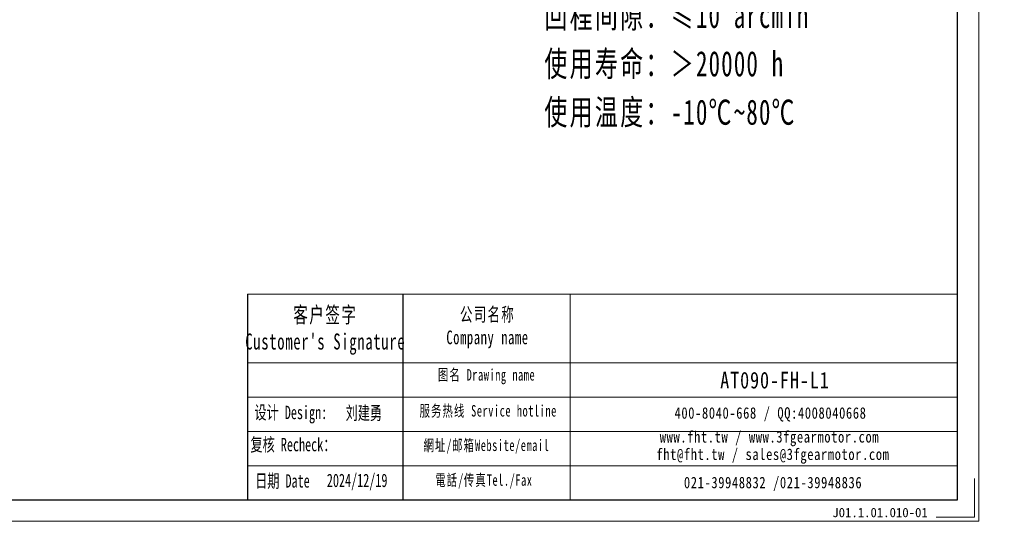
# Model space of a CAD drawing. Header units: millimetres. Extents: x -1 to 653, y 22 to 476.
# Tile 3 of 7: x 302 to 653, y 22 to 201. Entities that reach past the tile are written whole.
import ezdxf

# ---------------------------------------------------------------- set-up
doc = ezdxf.new("R2010")
doc.units = ezdxf.units.MM
doc.layers.add('6文字层', color=3, linetype='Continuous')
doc.layers.add('7标注层', color=4, linetype='Continuous')
for name, color, linetype, lineweight in [('SLD-0', 7, 'Continuous', 18), ('图框_外框线', 7, 'Continuous', 18), ('尺寸线层', 3, 'Continuous', 18)]:
    doc.layers.add(name, color=color, linetype=linetype, lineweight=lineweight)
doc.styles.add('宋体', font='SimSun.ttf', dxfattribs={"width": 0.8})
doc.styles.add('标准', font='txt', dxfattribs={"width": 0.667})
doc.styles.add('样式 1', font='SimSun.ttf')

msp = doc.modelspace()

# ---------------------------------------------------------------- linework, layer by layer
msp.add_line((438.7042, 103.34385), (438.7042, 29.94671))
at = {"layer": '7标注层', "color": 0}
msp.add_line((383.33752, 103.34385), (383.33752, 29.95925), dxfattribs=at)
at = {"layer": '图框_外框线'}
for p, q in [((383.33752, 103.34385), (438.7042, 103.34385)), ((438.7042, 103.34385), (438.7042, 29.95925)), ((438.7042, 103.34385), (636.37915, 103.34385)), ((498.35807, 103.34385), (498.35807, 29.95925)), ((383.33752, 78.85535), (438.7042, 78.85535)), ((438.7042, 78.85535), (636.37915, 78.85535)), ((383.33752, 66.6111), (636.37915, 66.6111)), ((383.33752, 54.36686), (636.37915, 54.36686)), ((383.33752, 42.12261), (636.37915, 42.12261))]:
    msp.add_line(p, q, dxfattribs=at)
at = {"layer": '图框_外框线', "color": 3}
msp.add_lwpolyline([(1.91054, 22.31505), (644.02335, 22.31505), (644.02335, 476.38054), (1.91054, 476.38054)], close=True, dxfattribs=at)
at = {"layer": '图框_外框线', "color": 3, "lineweight": 25}
msp.add_lwpolyline([(40.13154, 29.95925), (636.37915, 29.95925), (636.37915, 468.73634), (40.13154, 468.73634)], close=True, dxfattribs=at)
at = {"layer": '图框_外框线', "color": 3}
msp.add_lwpolyline([(642.49451, 37.60345), (642.49451, 23.84389), (628.73495, 23.84389)], dxfattribs=at)

# ---------------------------------------------------------------- texts
at = {"layer": '6文字层', "insert": (591.77338, 27.12294), "char_height": 3.3333761, "width": 41.2428364, "attachment_point": 1, "style": '样式 1'}
msp.add_mtext('J01.1.01.010-01', dxfattribs=at)
at = {"layer": 'SLD-0', "color": 1, "attachment_point": 2}
for s, insert, char_height, width, style in [("{\\fNSimSun|b0|i0|c134|p49;\\T1.1;客户签字\\PCustomer's Signature}", (411.11629, 98.81338), 5.7139824, 71.0825308, '标准'), ('{\\fNSimSun|b0|i0|c134|p49;\\T1.1;公司名称\\PCompany name}', (468.90948, 98.51006), 4.8976992, 63.4099131, '标准'), ('{\\fNSimSun|b0|i0|c134|p49;\\T1.1;图名 Drawing name}', (468.5747, 76.5983), 4.081416, 52.1959413, '标准'), ('\\pt28.5699;{\\H1.20968x;\\T1.1;\\C256;AT090-FH-L1}', (571.33577, 75.61277), 4.8976992, 41.5833926, '宋体'), ('{\\fNSimSun|b0|i0|c134|p49;设计 \\fNSimSun|b0|i0|c0|p49;Design\\fNSimSun|b0|i0|c134|p49;:}', (398.82062, 63.5139), 4.7619658, 32.2919156, '标准'), ('{\\fNSimSun|b1|i0|c134|p49;刘建勇}', (424.84513, 63.32814), 4.7619658, 32.2919156, '标准'), ('{\\fNSimSun|b0|i0|c134|p49;\\T1.1;服务热线 Service hotline}', (469.15347, 63.76437), 4.081416, 58.151293, '标准'), ('\\T1.1;400-8040-668 / QQ:4008040668', (569.76192, 62.9845), 4.081416, 118.8320982, '宋体'), ('{\\fNSimSun|b0|i0|c134|p49;复核 Recheck：}', (399.58032, 52.0592), 4.7619658, 32.2919156, '标准'), ('\\T1.1;www.fht.tw / www.3fgearmotor.com ', (569.38559, 54.48346), 4.081416, 118.9658702, '宋体'), ('{\\fNSimSun|b0|i0|c134|p49;\\T1.1;網址/邮箱Website/email}', (468.51795, 51.4677), 4.081416, 60.5300226, '标准'), ('\\pt48.97699;{\\T1.1;fht@fht.tw / sales@3fgearmotor.com }', (570.62944, 48.26855), 4.081416, 118.9658702, '宋体'), ('{\\fNSimSun|b0|i0|c134|p49;日期 Date}', (395.83317, 39.11282), 4.7619658, 32.2919156, '标准'), ('{\\fNSimSun|b0|i0|c134|p49;2024/12/19}', (422.46446, 39.30544), 4.7619658, 32.2919156, '标准'), ('{\\fNSimSun|b0|i0|c134|p49;\\T1.1;電話/传真Tel./Fax}', (467.60353, 39.07516), 4.081416, 61.2580213, '标准'), ('\\T1.1;021-39948832 /021-39948836 ', (570.67212, 38.18279), 4.081416, 90.8394414, '宋体')]:
    msp.add_mtext(s, dxfattribs=dict(at, insert=insert, char_height=char_height, width=width, style=style))
at = {"layer": '尺寸线层', "insert": (489.16143, 328.0673), "char_height": 5.25, "width": 134.0693949, "attachment_point": 1, "line_spacing_factor": 1.15057, "style": '标准'}
msp.add_mtext('{\\fNSimSun|b0|i0|c134|p49;\\H1.71429x;\\T1.1;性能参数：\\P减速比：1:3~20\\P额定输出力矩：40-78 N.m\\P最大加速力矩：1.5倍额定扭矩\\P额定输入转速：3000 rpm\\P容许径向力：1700 N\\P容许轴向力：850 N\\P回程间隙：≤10 arcmin\\P使用寿命：＞20000 h\\P使用温度：-10℃~80℃}', dxfattribs=at)

doc.saveas('drawing.dxf')
